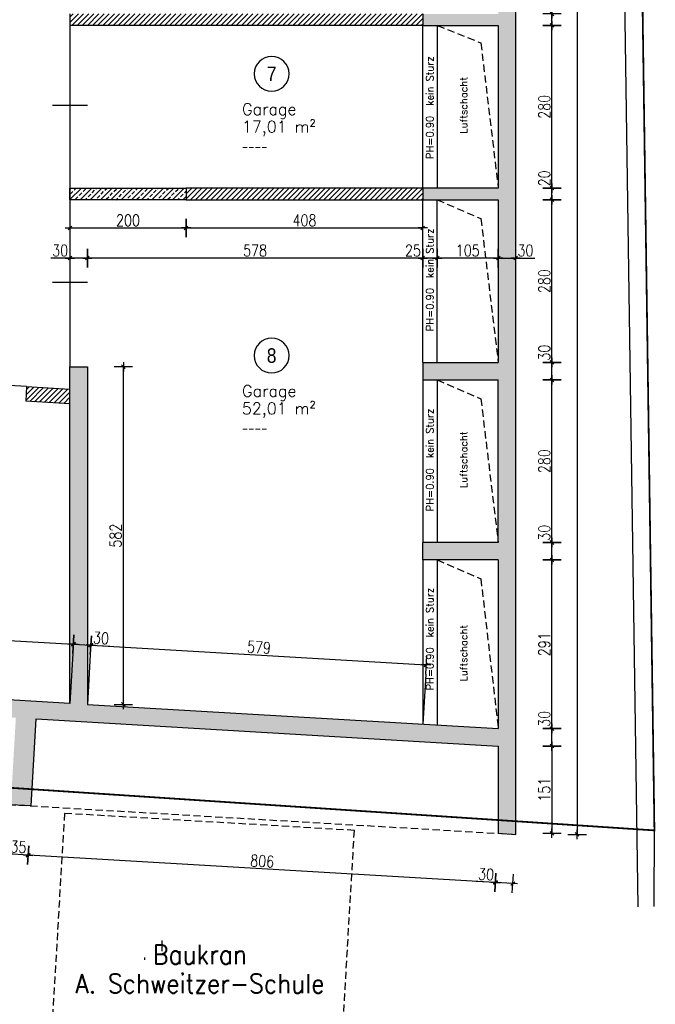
# Model space of a CAD drawing. Header units: centimetres. Extents: x -18458 to 60221, y -11985 to 33979.
# Tile 32 of 50: x 7773 to 8867, y -668 to 1027. Entities that reach past the tile are written whole.
import ezdxf
from ezdxf.enums import TextEntityAlignment as Align

# ---------------------------------------------------------------- set-up
doc = ezdxf.new("R2010")
doc.units = ezdxf.units.CM
doc.header["$LTSCALE"] = 50
doc.header["$MEASUREMENT"] = 0
doc.header["$PDMODE"] = 34
doc.linetypes.add('HIDDEN', pattern=[0.375, 0.25, -0.125])
doc.linetypes.add('STRICHPUNKT', pattern=[1, 0.5, -0.25, 0, -0.25])
for name, color, linetype in [('01_ansicht', 251, 'Continuous'), ('01_Bemassung', 150, 'Continuous'), ('01_Draufsicht', 251, 'Continuous'), ('01_Dünn', 4, 'Continuous'), ('01_Grundriss_verdeckt', 3, 'HIDDEN'), ('01_Mauern', 1, 'Continuous'), ('01_Mauern_Betonziegel', 147, 'Continuous'), ('01_Raumstempel', 2, 'Continuous'), ('01_Schlitze_Schächte', 52, 'Continuous'), ('01_Schraff_Beton', 5, 'Continuous'), ('01_Schraff_Betonziegel', 125, 'Continuous'), ('01_Text', 2, 'Continuous'), ('01_Tueren', 7, 'Continuous'), ('A-colgrid', 2, 'Continuous')]:
    doc.layers.add(name, color=color, linetype=linetype)
doc.layers.add('01_Grenzen', color=7, linetype='Continuous', true_color=0x3c64f6)
doc.styles.add('ReHe', font='AVGARDN.TTF')
doc.styles.add('Romans', font='Romans.shx')
doc.styles.add('SIPLEX1', font='romans.shx', dxfattribs={"width": 0.8})
doc.dimstyles.new('BEM-50_grundrisse', dxfattribs={"dimscale": 1.6, "dimtxt": 12.5, "dimasz": 0.4, "dimexe": 0.1, "dimexo": 0.5, "dimgap": 2, "dimtad": 1, "dimdec": 0, "dimrnd": 0.5, "dimzin": 12, "dimdsep": 46, "dimtxsty": 'SIPLEX1', "dimblk": 'bempkt', "dimcen": -0.2, "dimdle": 0.05, "dimse1": 1, "dimse2": 1, "dimclrd": 256, "dimclre": 256, "dimclrt": 256, "dimazin": 0, "dimtfac": 1, "dimtdec": 0, "dimtmove": 0, "dimatfit": 2, "dimldrblk": 'BEMPU', "dimfxl": 0, "dimtvp": 1, "dimtolj": 1, "dimtzin": 0, "dimarcsym": 0})
pattern_1 = [(45, (20000, -20000), (-4.4194174, 4.4194174), [])]

# ---------------------------------------------------------------- blocks, each defined once
blk = doc.blocks.new('rs_Garage')
at = {"layer": '01_Text', "color": 0}
blk.add_arc((0, 40), 30, 180.191, 179.809, dxfattribs=at)
at = {"layer": '01_Text', "color": 0, "style": 'ReHe', "width": 0.9}
blk.add_attdef('GAR_NR', text='', height=25, dxfattribs=at).set_placement((0, 40), align=Align.MIDDLE_CENTER)
at = {"layer": '01_Text', "color": 0, "style": 'Romans'}
for tag, p in [('R_Bez', (-50.8, -31)), ('GAR_FL', (-51.2, -61))]:
    blk.add_attdef(tag, p, '', height=20, dxfattribs=at)
at = {"layer": 'Defpoints', "color": 91, "style": 'Romans'}
blk.add_attdef('Br_fl', (-51.5, -91), '', height=10, dxfattribs=at)
blk = doc.blocks.new('bempkt')
at = {"layer": '01_Bemassung', "color": 0}
for p, q in [((12.5, 0), (-12.5, 0)), ((-4.95, -4.95), (4.95, 4.95)), ((0, -25), (0, 25))]:
    blk.add_line(p, q, dxfattribs=at)
blk = doc.blocks.new('*D122')
at = {"layer": '01_Bemassung', "lineweight": -2}
for p, q in [((8592, -457.9), (8559.1, -456)), ((8621.3, -459.6), (8592.6, -457.9))]:
    blk.add_line(p, q, dxfattribs=at)
at = {"layer": 'Defpoints', "color": 0}
for p in [(8596.9, -373.2), (8626.9, -375), (8592, -457.9)]:
    blk.add_point(p, dxfattribs=at)
at = {"layer": '01_Bemassung', "lineweight": -2, "xscale": 0.6400000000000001, "yscale": 0.6400000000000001, "zscale": 0.6400000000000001}
for p, rotation in [((8592, -457.9), 176.6421808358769), ((8622, -459.7), 356.6421808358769)]:
    blk.add_blockref('bempkt', p, dxfattribs=dict(at, rotation=rotation))
at = {"layer": '01_Bemassung', "insert": (8576, -443.7), "char_height": 20, "attachment_point": 5, "rotation": 356.6422, "style": 'SIPLEX1'}
blk.add_mtext('\\A1;30', dxfattribs=at)
blk = doc.blocks.new('BEMPU')
at = {"layer": '01_Bemassung', "color": 4}
for p, q in [((5, 0), (-5, 0)), ((0, -25), (0, 25))]:
    blk.add_line(p, q, dxfattribs=at)
blk.add_circle((0, 0), 2.5, dxfattribs=at)
blk = doc.blocks.new('*D123')
at = {"layer": '01_Bemassung', "lineweight": -2}
blk.add_line((8591.3, -457.9), (7788.1, -410.7), dxfattribs=at)
at = {"layer": 'Defpoints', "color": 0}
for p in [(7792.5, -326), (8596.9, -373.2), (7787.5, -410.7)]:
    blk.add_point(p, dxfattribs=at)
at = {"layer": '01_Bemassung', "lineweight": -2, "xscale": 0.6400000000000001, "yscale": 0.6400000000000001, "zscale": 0.6400000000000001}
for p, rotation in [((7787.5, -410.7), 176.6421808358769), ((8592, -457.9), 356.6421808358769)]:
    blk.add_blockref('bempkt', p, dxfattribs=dict(at, rotation=rotation))
at = {"layer": '01_Bemassung', "insert": (8190.5, -421.1), "char_height": 20, "attachment_point": 5, "rotation": 356.6422, "style": 'SIPLEX1'}
blk.add_mtext('\\A1;806', dxfattribs=at)
blk = doc.blocks.new('*D124')
at = {"layer": '01_Bemassung', "lineweight": -2}
blk.add_line((7786.8, -410.7), (7753.2, -408.7), dxfattribs=at)
at = {"layer": 'Defpoints', "color": 0}
for p in [(7757.5, -324), (7792.5, -326), (7752.5, -408.7)]:
    blk.add_point(p, dxfattribs=at)
at = {"layer": '01_Bemassung', "lineweight": -2, "xscale": 0.6400000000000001, "yscale": 0.6400000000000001, "zscale": 0.6400000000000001}
for p, rotation in [((7752.5, -408.7), 176.6421808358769), ((7787.5, -410.7), 356.6421808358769)]:
    blk.add_blockref('bempkt', p, dxfattribs=dict(at, rotation=rotation))
at = {"layer": '01_Bemassung', "insert": (7770.8, -396.5), "char_height": 20, "attachment_point": 5, "rotation": 356.6422, "style": 'SIPLEX1'}
blk.add_mtext('\\A1;35', dxfattribs=at)
blk = doc.blocks.new('*D138')
at = {"layer": '01_Bemassung', "lineweight": -2}
blk.add_line((8689.4, -192.3), (8689.4, 96.7), dxfattribs=at)
at = {"layer": 'Defpoints', "color": 0}
for p in [(8596.9, 97.4), (8689.4, 97.4), (8597, -192.9)]:
    blk.add_point(p, dxfattribs=at)
at = {"layer": '01_Bemassung', "lineweight": -2, "xscale": 0.6400000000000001, "yscale": 0.6400000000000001, "zscale": 0.6400000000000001}
for p, rotation in [((8689.4, 97.4), 90), ((8689.4, -192.9), 270)]:
    blk.add_blockref('bempkt', p, dxfattribs=dict(at, rotation=rotation))
at = {"layer": '01_Bemassung', "insert": (8676.2, -47.8), "char_height": 20, "attachment_point": 5, "rotation": 90, "style": 'SIPLEX1'}
blk.add_mtext('\\A1;291', dxfattribs=at)
blk = doc.blocks.new('*D139')
at = {"layer": '01_Bemassung', "lineweight": -2}
for p, q in [((8689.4, 127.4), (8689.4, 160.3)), ((8689.4, 98), (8689.4, 126.7))]:
    blk.add_line(p, q, dxfattribs=at)
at = {"layer": 'Defpoints', "color": 0}
for p in [(8596.9, 127.4), (8689.4, 127.4), (8596.9, 97.4)]:
    blk.add_point(p, dxfattribs=at)
at = {"layer": '01_Bemassung', "lineweight": -2, "xscale": 0.6400000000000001, "yscale": 0.6400000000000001, "zscale": 0.6400000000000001}
for p, rotation in [((8689.4, 127.4), 90), ((8689.4, 97.4), 270)]:
    blk.add_blockref('bempkt', p, dxfattribs=dict(at, rotation=rotation))
at = {"layer": '01_Bemassung', "insert": (8676.2, 144.2), "char_height": 20, "attachment_point": 5, "rotation": 90, "style": 'SIPLEX1'}
blk.add_mtext('\\A1;30', dxfattribs=at)
blk = doc.blocks.new('*D140')
at = {"layer": '01_Bemassung', "lineweight": -2}
blk.add_line((8689.4, 128), (8689.4, 406.7), dxfattribs=at)
at = {"layer": 'Defpoints', "color": 0}
for p in [(8596.9, 407.4), (8689.4, 407.4), (8596.9, 127.4)]:
    blk.add_point(p, dxfattribs=at)
at = {"layer": '01_Bemassung', "lineweight": -2, "xscale": 0.6400000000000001, "yscale": 0.6400000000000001, "zscale": 0.6400000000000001}
for p, rotation in [((8689.4, 407.4), 90), ((8689.4, 127.4), 270)]:
    blk.add_blockref('bempkt', p, dxfattribs=dict(at, rotation=rotation))
at = {"layer": '01_Bemassung', "insert": (8676.2, 267.4), "char_height": 20, "attachment_point": 5, "rotation": 90, "style": 'SIPLEX1'}
blk.add_mtext('\\A1;280', dxfattribs=at)
blk = doc.blocks.new('*D141')
at = {"layer": '01_Bemassung', "lineweight": -2}
for p, q in [((8689.4, 437.4), (8689.4, 470.3)), ((8689.4, 408), (8689.4, 436.7))]:
    blk.add_line(p, q, dxfattribs=at)
at = {"layer": 'Defpoints', "color": 0}
for p in [(8596.9, 437.4), (8689.4, 437.4), (8596.9, 407.4)]:
    blk.add_point(p, dxfattribs=at)
at = {"layer": '01_Bemassung', "lineweight": -2, "xscale": 0.6400000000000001, "yscale": 0.6400000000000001, "zscale": 0.6400000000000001}
for p, rotation in [((8689.4, 437.4), 90), ((8689.4, 407.4), 270)]:
    blk.add_blockref('bempkt', p, dxfattribs=dict(at, rotation=rotation))
at = {"layer": '01_Bemassung', "insert": (8676.2, 454.2), "char_height": 20, "attachment_point": 5, "rotation": 90, "style": 'SIPLEX1'}
blk.add_mtext('\\A1;30', dxfattribs=at)
blk = doc.blocks.new('*D142')
at = {"layer": '01_Bemassung', "lineweight": -2}
blk.add_line((8689.4, 438), (8689.4, 716.7), dxfattribs=at)
at = {"layer": 'Defpoints', "color": 0}
for p in [(8596.9, 717.4), (8689.4, 717.4), (8596.9, 437.4)]:
    blk.add_point(p, dxfattribs=at)
at = {"layer": '01_Bemassung', "lineweight": -2, "xscale": 0.6400000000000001, "yscale": 0.6400000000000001, "zscale": 0.6400000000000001}
for p, rotation in [((8689.4, 717.4), 90), ((8689.4, 437.4), 270)]:
    blk.add_blockref('bempkt', p, dxfattribs=dict(at, rotation=rotation))
at = {"layer": '01_Bemassung', "insert": (8676.2, 577.4), "char_height": 20, "attachment_point": 5, "rotation": 90, "style": 'SIPLEX1'}
blk.add_mtext('\\A1;280', dxfattribs=at)
blk = doc.blocks.new('*D143')
at = {"layer": '01_Bemassung', "lineweight": -2}
for p, q in [((8689.4, 737.4), (8689.4, 770.3)), ((8689.4, 718), (8689.4, 736.7))]:
    blk.add_line(p, q, dxfattribs=at)
at = {"layer": 'Defpoints', "color": 0}
for p in [(8596.9, 737.4), (8689.4, 737.4), (8596.9, 717.4)]:
    blk.add_point(p, dxfattribs=at)
at = {"layer": '01_Bemassung', "lineweight": -2, "xscale": 0.6400000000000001, "yscale": 0.6400000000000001, "zscale": 0.6400000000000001}
for p, rotation in [((8689.4, 737.4), 90), ((8689.4, 717.4), 270)]:
    blk.add_blockref('bempkt', p, dxfattribs=dict(at, rotation=rotation))
at = {"layer": '01_Bemassung', "insert": (8676.2, 754.2), "char_height": 20, "attachment_point": 5, "rotation": 90, "style": 'SIPLEX1'}
blk.add_mtext('\\A1;20', dxfattribs=at)
blk = doc.blocks.new('*D144')
at = {"layer": '01_Bemassung', "lineweight": -2}
blk.add_line((8689.4, 738), (8689.4, 1016.7), dxfattribs=at)
at = {"layer": 'Defpoints', "color": 0}
for p in [(8596.9, 1017.4), (8689.4, 1017.4), (8596.9, 737.4)]:
    blk.add_point(p, dxfattribs=at)
at = {"layer": '01_Bemassung', "lineweight": -2, "xscale": 0.6400000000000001, "yscale": 0.6400000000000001, "zscale": 0.6400000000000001}
for p, rotation in [((8689.4, 1017.4), 90), ((8689.4, 737.4), 270)]:
    blk.add_blockref('bempkt', p, dxfattribs=dict(at, rotation=rotation))
at = {"layer": '01_Bemassung', "insert": (8676.2, 877.4), "char_height": 20, "attachment_point": 5, "rotation": 90, "style": 'SIPLEX1'}
blk.add_mtext('\\A1;280', dxfattribs=at)
blk = doc.blocks.new('*D145')
at = {"layer": '01_Bemassung', "lineweight": -2}
for p, q in [((8689.4, 1037.4), (8689.4, 1070.3)), ((8689.4, 1018), (8689.4, 1036.7))]:
    blk.add_line(p, q, dxfattribs=at)
at = {"layer": 'Defpoints', "color": 0}
for p in [(8596.9, 1037.4), (8689.4, 1037.4), (8596.9, 1017.4)]:
    blk.add_point(p, dxfattribs=at)
at = {"layer": '01_Bemassung', "lineweight": -2, "xscale": 0.6400000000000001, "yscale": 0.6400000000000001, "zscale": 0.6400000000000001}
for p, rotation in [((8689.4, 1037.4), 90), ((8689.4, 1017.4), 270)]:
    blk.add_blockref('bempkt', p, dxfattribs=dict(at, rotation=rotation))
at = {"layer": '01_Bemassung', "insert": (8676.2, 1054.2), "char_height": 20, "attachment_point": 5, "rotation": 90, "style": 'SIPLEX1'}
blk.add_mtext('\\A1;20', dxfattribs=at)
blk = doc.blocks.new('*D146')
at = {"layer": '01_Bemassung', "lineweight": -2}
blk.add_line((8689.4, -223.6), (8689.4, -372.6), dxfattribs=at)
at = {"layer": 'Defpoints', "color": 0}
for p in [(8596.9, -223), (8596.9, -373.2), (8689.4, -373.2)]:
    blk.add_point(p, dxfattribs=at)
at = {"layer": '01_Bemassung', "lineweight": -2, "xscale": 0.6400000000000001, "yscale": 0.6400000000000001, "zscale": 0.6400000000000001}
for p, rotation in [((8689.4, -223), 90), ((8689.4, -373.2), 270)]:
    blk.add_blockref('bempkt', p, dxfattribs=dict(at, rotation=rotation))
at = {"layer": '01_Bemassung', "insert": (8676.2, -298.1), "char_height": 20, "attachment_point": 5, "rotation": 90, "style": 'SIPLEX1'}
blk.add_mtext('\\A1;151', dxfattribs=at)
blk = doc.blocks.new('*D147')
at = {"layer": '01_Bemassung', "lineweight": -2}
blk.add_line((7951.4, -150.8), (7951.4, 429.2), dxfattribs=at)
at = {"layer": 'Defpoints', "color": 0}
for p in [(7889.4, 429.9), (7951.4, 429.9), (7889.4, -151.4)]:
    blk.add_point(p, dxfattribs=at)
at = {"layer": '01_Bemassung', "lineweight": -2, "xscale": 0.6400000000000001, "yscale": 0.6400000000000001, "zscale": 0.6400000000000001}
for p, rotation in [((7951.4, 429.9), 90), ((7951.4, -151.4), 270)]:
    blk.add_blockref('bempkt', p, dxfattribs=dict(at, rotation=rotation))
at = {"layer": '01_Bemassung', "insert": (7938.2, 139.2), "char_height": 20, "attachment_point": 5, "rotation": 90, "style": 'SIPLEX1'}
blk.add_mtext('\\A1;582', dxfattribs=at)
blk = doc.blocks.new('*D153')
at = {"layer": '01_Bemassung', "lineweight": -2}
blk.add_line((7460.2, -23.8), (7864.8, -47.5), dxfattribs=at)
at = {"layer": 'Defpoints', "color": 0}
for p in [(7865.4, -47.6), (7457.5, -60.1), (7863.3, -84)]:
    blk.add_point(p, dxfattribs=at)
at = {"layer": '01_Bemassung', "lineweight": -2, "xscale": 0.6400000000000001, "yscale": 0.6400000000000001, "zscale": 0.6400000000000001}
for p, rotation in [((7459.6, -23.8), 176.6421808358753), ((7865.4, -47.6), 356.6421808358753)]:
    blk.add_blockref('bempkt', p, dxfattribs=dict(at, rotation=rotation))
at = {"layer": '01_Bemassung', "insert": (7663.3, -22.5), "char_height": 20, "attachment_point": 5, "rotation": 356.6422, "style": 'SIPLEX1'}
blk.add_mtext('\\A1;407', dxfattribs=at)
blk = doc.blocks.new('*D154')
at = {"layer": '01_Bemassung', "lineweight": -2}
for p, q in [((7866, -47.6), (7894.8, -49.3)), ((7895.4, -49.3), (7928.3, -51.3))]:
    blk.add_line(p, q, dxfattribs=at)
at = {"layer": 'Defpoints', "color": 0}
for p in [(7895.4, -49.3), (7863.3, -84), (7893.3, -85.7)]:
    blk.add_point(p, dxfattribs=at)
at = {"layer": '01_Bemassung', "lineweight": -2, "xscale": 0.6400000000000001, "yscale": 0.6400000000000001, "zscale": 0.6400000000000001}
for p, rotation in [((7865.4, -47.6), 176.6421808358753), ((7895.4, -49.3), 356.6421808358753)]:
    blk.add_blockref('bempkt', p, dxfattribs=dict(at, rotation=rotation))
at = {"layer": '01_Bemassung', "insert": (7912.9, -37.2), "char_height": 20, "attachment_point": 5, "rotation": 356.6422, "style": 'SIPLEX1'}
blk.add_mtext('\\A1;30', dxfattribs=at)
blk = doc.blocks.new('*D155')
at = {"layer": '01_Bemassung', "lineweight": -2}
blk.add_line((7896, -49.4), (8472.3, -83.2), dxfattribs=at)
at = {"layer": 'Defpoints', "color": 0}
for p in [(8472.9, -83.2), (7893.3, -85.7), (8470.8, -119.6)]:
    blk.add_point(p, dxfattribs=at)
at = {"layer": '01_Bemassung', "lineweight": -2, "xscale": 0.6400000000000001, "yscale": 0.6400000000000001, "zscale": 0.6400000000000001}
for p, rotation in [((7895.4, -49.3), 176.6421808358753), ((8472.9, -83.2), 356.6421808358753)]:
    blk.add_blockref('bempkt', p, dxfattribs=dict(at, rotation=rotation))
at = {"layer": '01_Bemassung', "insert": (8184.9, -53.1), "char_height": 20, "attachment_point": 5, "rotation": 356.6422, "style": 'SIPLEX1'}
blk.add_mtext('\\A1;579', dxfattribs=at)
blk = doc.blocks.new('*D221')
at = {"layer": '01_Bemassung', "lineweight": -2}
for p, q in [((8689.4, -192.9), (8689.4, -160)), ((8689.4, -222.3), (8689.4, -193.6))]:
    blk.add_line(p, q, dxfattribs=at)
at = {"layer": 'Defpoints', "color": 0}
for p in [(8597, -192.9), (8689.4, -192.9), (8596.9, -223)]:
    blk.add_point(p, dxfattribs=at)
at = {"layer": '01_Bemassung', "lineweight": -2, "xscale": 0.6400000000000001, "yscale": 0.6400000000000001, "zscale": 0.6400000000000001}
for p, rotation in [((8689.4, -192.9), 90), ((8689.4, -223), 270)]:
    blk.add_blockref('bempkt', p, dxfattribs=dict(at, rotation=rotation))
at = {"layer": '01_Bemassung', "insert": (8676.2, -176.1), "char_height": 20, "attachment_point": 5, "rotation": 90, "style": 'SIPLEX1'}
blk.add_mtext('\\A1;30', dxfattribs=at)
blk = doc.blocks.new('*D234')
at = {"layer": '01_Bemassung', "lineweight": -2}
blk.add_line((8732.6, 2999.2), (8732.6, -374.3), dxfattribs=at)
at = {"layer": 'Defpoints', "color": 0}
for p in [(7889.4, 2999.9), (8626.9, -375), (8732.6, -375)]:
    blk.add_point(p, dxfattribs=at)
at = {"layer": '01_Bemassung', "lineweight": -2, "xscale": 0.6400000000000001, "yscale": 0.6400000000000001, "zscale": 0.6400000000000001}
for p, rotation in [((8732.6, 2999.9), 90), ((8732.6, -375), 270)]:
    blk.add_blockref('bempkt', p, dxfattribs=dict(at, rotation=rotation))
at = {"layer": '01_Bemassung', "insert": (8719.4, 1312.4), "char_height": 20, "attachment_point": 5, "rotation": 90, "style": 'SIPLEX1'}
blk.add_mtext('\\A1;3375', dxfattribs=at)
blk = doc.blocks.new('*D323')
at = {"layer": '01_Bemassung', "lineweight": -2}
blk.add_line((8596.3, 616.9), (8492.6, 616.9), dxfattribs=at)
at = {"layer": 'Defpoints', "color": 0}
for p in [(8491.9, 616.9), (8491.9, 544.7), (8596.9, 544.7)]:
    blk.add_point(p, dxfattribs=at)
at = {"layer": '01_Bemassung', "lineweight": -2, "xscale": 0.6400000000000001, "yscale": 0.6400000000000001, "zscale": 0.6400000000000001, "rotation": 180}
blk.add_blockref('bempkt', (8491.9, 616.9), dxfattribs=at)
at = {"layer": '01_Bemassung', "lineweight": -2, "xscale": 0.6400000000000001, "yscale": 0.6400000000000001, "zscale": 0.6400000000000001}
blk.add_blockref('bempkt', (8596.9, 616.9), dxfattribs=at)
at = {"layer": '01_Bemassung', "insert": (8544.4, 630.1), "char_height": 20, "attachment_point": 5, "style": 'SIPLEX1'}
blk.add_mtext('\\A1;105', dxfattribs=at)
blk = doc.blocks.new('*D324')
at = {"layer": '01_Bemassung', "lineweight": -2}
for p, q in [((8466.9, 616.9), (8434, 616.9)), ((8491.3, 616.9), (8467.6, 616.9))]:
    blk.add_line(p, q, dxfattribs=at)
at = {"layer": 'Defpoints', "color": 0}
for p in [(8466.9, 616.9), (8466.9, 544.7), (8491.9, 544.7)]:
    blk.add_point(p, dxfattribs=at)
at = {"layer": '01_Bemassung', "lineweight": -2, "xscale": 0.6400000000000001, "yscale": 0.6400000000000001, "zscale": 0.6400000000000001, "rotation": 180}
blk.add_blockref('bempkt', (8466.9, 616.9), dxfattribs=at)
at = {"layer": '01_Bemassung', "lineweight": -2, "xscale": 0.6400000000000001, "yscale": 0.6400000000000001, "zscale": 0.6400000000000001}
blk.add_blockref('bempkt', (8491.9, 616.9), dxfattribs=at)
at = {"layer": '01_Bemassung', "insert": (8450.1, 630.1), "char_height": 20, "attachment_point": 5, "style": 'SIPLEX1'}
blk.add_mtext('\\A1;25', dxfattribs=at)
blk = doc.blocks.new('*D325')
at = {"layer": '01_Bemassung', "lineweight": -2}
blk.add_line((8466.3, 616.9), (7890.1, 616.9), dxfattribs=at)
at = {"layer": 'Defpoints', "color": 0}
for p in [(7889.4, 616.9), (8466.9, 544.7), (7889.4, 537.2)]:
    blk.add_point(p, dxfattribs=at)
at = {"layer": '01_Bemassung', "lineweight": -2, "xscale": 0.6400000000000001, "yscale": 0.6400000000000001, "zscale": 0.6400000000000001, "rotation": 180}
blk.add_blockref('bempkt', (7889.4, 616.9), dxfattribs=at)
at = {"layer": '01_Bemassung', "lineweight": -2, "xscale": 0.6400000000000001, "yscale": 0.6400000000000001, "zscale": 0.6400000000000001}
blk.add_blockref('bempkt', (8466.9, 616.9), dxfattribs=at)
at = {"layer": '01_Bemassung', "insert": (8178.2, 630.1), "char_height": 20, "attachment_point": 5, "style": 'SIPLEX1'}
blk.add_mtext('\\A1;578', dxfattribs=at)
blk = doc.blocks.new('*D326')
at = {"layer": '01_Bemassung', "lineweight": -2}
for p, q in [((7859.4, 616.9), (7826.5, 616.9)), ((7888.8, 616.9), (7860.1, 616.9))]:
    blk.add_line(p, q, dxfattribs=at)
at = {"layer": 'Defpoints', "color": 0}
for p in [(7859.4, 616.9), (7859.4, 537.2), (7889.4, 537.2)]:
    blk.add_point(p, dxfattribs=at)
at = {"layer": '01_Bemassung', "lineweight": -2, "xscale": 0.6400000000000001, "yscale": 0.6400000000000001, "zscale": 0.6400000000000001, "rotation": 180}
blk.add_blockref('bempkt', (7859.4, 616.9), dxfattribs=at)
at = {"layer": '01_Bemassung', "lineweight": -2, "xscale": 0.6400000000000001, "yscale": 0.6400000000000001, "zscale": 0.6400000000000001}
blk.add_blockref('bempkt', (7889.4, 616.9), dxfattribs=at)
at = {"layer": '01_Bemassung', "insert": (7842.6, 630.1), "char_height": 20, "attachment_point": 5, "style": 'SIPLEX1'}
blk.add_mtext('\\A1;30', dxfattribs=at)
blk = doc.blocks.new('*D327')
at = {"layer": '01_Bemassung', "lineweight": -2}
for p, q in [((8597.6, 616.9), (8626.3, 616.9)), ((8626.9, 616.9), (8659.9, 616.9))]:
    blk.add_line(p, q, dxfattribs=at)
at = {"layer": 'Defpoints', "color": 0}
for p in [(8626.9, 616.9), (8596.9, 544.7), (8626.9, -267.7)]:
    blk.add_point(p, dxfattribs=at)
at = {"layer": '01_Bemassung', "lineweight": -2, "xscale": 0.6400000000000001, "yscale": 0.6400000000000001, "zscale": 0.6400000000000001, "rotation": 180}
blk.add_blockref('bempkt', (8596.9, 616.9), dxfattribs=at)
at = {"layer": '01_Bemassung', "lineweight": -2, "xscale": 0.6400000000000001, "yscale": 0.6400000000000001, "zscale": 0.6400000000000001}
blk.add_blockref('bempkt', (8626.9, 616.9), dxfattribs=at)
at = {"layer": '01_Bemassung', "insert": (8643.7, 630.1), "char_height": 20, "attachment_point": 5, "style": 'SIPLEX1'}
blk.add_mtext('\\A1;30', dxfattribs=at)
blk = doc.blocks.new('*D328')
at = {"layer": '01_Bemassung', "lineweight": -2}
blk.add_line((7860.1, 668.8), (8058.8, 668.8), dxfattribs=at)
at = {"layer": 'Defpoints', "color": 0}
for p in [(7859.4, 824.7), (8059.4, 824.7), (8059.4, 668.8)]:
    blk.add_point(p, dxfattribs=at)
at = {"layer": '01_Bemassung', "lineweight": -2, "xscale": 0.6400000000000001, "yscale": 0.6400000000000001, "zscale": 0.6400000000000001, "rotation": 180}
blk.add_blockref('bempkt', (7859.4, 668.8), dxfattribs=at)
at = {"layer": '01_Bemassung', "lineweight": -2, "xscale": 0.6400000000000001, "yscale": 0.6400000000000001, "zscale": 0.6400000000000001}
blk.add_blockref('bempkt', (8059.4, 668.8), dxfattribs=at)
at = {"layer": '01_Bemassung', "insert": (7959.4, 682), "char_height": 20, "attachment_point": 5, "style": 'SIPLEX1'}
blk.add_mtext('\\A1;200', dxfattribs=at)
blk = doc.blocks.new('*D329')
at = {"layer": '01_Bemassung', "lineweight": -2}
blk.add_line((8060.1, 668.8), (8466.3, 668.8), dxfattribs=at)
at = {"layer": 'Defpoints', "color": 0}
for p in [(8059.4, 824.7), (8466.9, 824.7), (8466.9, 668.8)]:
    blk.add_point(p, dxfattribs=at)
at = {"layer": '01_Bemassung', "lineweight": -2, "xscale": 0.6400000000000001, "yscale": 0.6400000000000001, "zscale": 0.6400000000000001, "rotation": 180}
blk.add_blockref('bempkt', (8059.4, 668.8), dxfattribs=at)
at = {"layer": '01_Bemassung', "lineweight": -2, "xscale": 0.6400000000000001, "yscale": 0.6400000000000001, "zscale": 0.6400000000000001}
blk.add_blockref('bempkt', (8466.9, 668.8), dxfattribs=at)
at = {"layer": '01_Bemassung', "insert": (8263.2, 682), "char_height": 20, "attachment_point": 5, "style": 'SIPLEX1'}
blk.add_mtext('\\A1;408', dxfattribs=at)

msp = doc.modelspace()

# ---------------------------------------------------------------- hatches: boundary and pattern name
at = {"layer": '01_Schraff_Beton'}
h = msp.add_hatch(dxfattribs=at)
h.set_pattern_fill('ANSI33', color=256, scale=50, style=0)
h.paths.add_polyline_path([(8626.9, 2999.9), (7889.4, 2999.9), (7889.4, 3659.9), (5867.6, 3659.9), (5867.6, 3629.9), (7859.4, 3629.9), (7859.4, 2969.9), (8596.9, 2969.9), (8596.9, 2674.9), (8466.9, 2674.9), (8466.9, 2654.9), (8596.9, 2654.9), (8596.9, 2369.9), (7859.4, 2369.9), (7859.4, 2329.9), (8466.9, 2329.9), (8466.9, 2004.9), (7859.4, 2004.9), (7859.4, 1979.9), (8596.9, 1979.9), (8596.9, 1679.9), (7859.4, 1679.9), (7859.4, 1654.9), (8596.9, 1654.9), (8596.9, 1354.9), (8466.9, 1354.9), (8466.9, 1334.9), (8596.9, 1334.9), (8596.9, 1037.4), (8466.9, 1037.4), (8466.9, 1017.4), (8596.9, 1017.4), (8596.9, 737.4), (8466.9, 737.4), (8466.9, 717.4), (8596.9, 717.4), (8596.9, 437.4), (8466.9, 437.4), (8466.9, 407.4), (8596.9, 407.4), (8596.9, 127.4), (8466.9, 127.4), (8466.9, 97.4), (8596.9, 97.4), (8597, -192.9), (7889.4, -151.4), (7889.4, 429.9), (7859.4, 429.9), (7859.4, -149.6), (7453.6, -125.8), (7444.8, -275.6), (7155.3, -258.6), (7163.8, -113.8), (7133.9, -112.1), (7125.4, -256.8), (6840.8, -240.1), (6849.3, -95.4), (6819.4, -93.6), (6810.9, -238.4), (6526.4, -221.7), (6534.9, -76.9), (6504.9, -75.2), (6496.4, -219.9), (6211.9, -203.2), (6220.4, -58.5), (6190.5, -56.7), (6182, -201.5), (5961.7, -188.6), (5978.5, -219.6), (7473, -307.3), (7481.8, -157.5), (7766.3, -174.2), (7757.5, -324), (7792.5, -326), (7801.2, -176.3), (8596.9, -223), (8596.9, -373.2), (8626.9, -375)])
h.paths.add_polyline_path([(8596.9, 2004.9), (8491.9, 2004.9), (8491.9, 2329.9), (8596.9, 2329.9)], flags=16)
h = msp.add_hatch(dxfattribs=at)
h.set_pattern_fill('ANSI33', color=256, scale=50, style=0)
h.paths.add_polyline_path([(8059.4, 737.4), (7859.4, 737.4), (7859.4, 717.4), (8059.4, 717.4)])
at = {"layer": '01_Schraff_Betonziegel'}
h = msp.add_hatch(dxfattribs=at)
h.set_pattern_fill('ANSI31', color=256, scale=50, style=0)
h.set_pattern_definition(pattern_1)
h.paths.add_polyline_path([(8466.9, 1037.4), (7859.4, 1037.4), (7859.4, 1017.4), (8466.9, 1017.4)])
h = msp.add_hatch(dxfattribs=at)
h.set_pattern_fill('ANSI31', color=256, scale=50, style=0)
h.set_pattern_definition(pattern_1)
h.paths.add_polyline_path([(8059.4, 737.4), (8059.4, 717.4), (8466.9, 717.4), (8466.9, 737.4)])
h = msp.add_hatch(dxfattribs=at)
h.set_pattern_fill('ANSI31', color=256, scale=50, style=0)
h.set_pattern_definition(pattern_1)
h.paths.add_polyline_path([(7859.4, 389.1, -0.035269), (7857.7, 391.4), (7784.7, 395.7), (7783.2, 370.7), (7859.4, 366.2), (7859.4, 379.9)])

# ---------------------------------------------------------------- linework, layer by layer
at = {"layer": '01_ansicht'}
for p, q in [((8018.4, -576.3, 10), (8018.4, -557.8, 10)), ((7988.4, -590.9, 10), (7988.4, -587.1, 10))]:
    msp.add_line(p, q, dxfattribs=at)
at = {"layer": '01_Bemassung'}
for p, q in [((7864.5, -63.6), (7859.4, -149.6)), ((7894.5, -65.3), (7889.4, -151.4)), ((8472, -99.2), (8466.9, -185.3))]:
    msp.add_line(p, q, dxfattribs=at)
at = {"layer": '01_Draufsicht'}
for p, q in [((8466.9, 737.4), (8466.9, 1017.4)), ((8491.9, 1017.4), (8491.9, 737.4)), ((8466.9, 437.4), (8466.9, 717.4)), ((8491.9, 437.4), (8491.9, 717.4)), ((8466.9, 407.4), (8466.9, 127.4)), ((8491.9, 407.4), (8491.9, 127.4)), ((8466.9, 97.4), (8466.9, -185.3)), ((8491.9, 97.4), (8491.9, -186.8))]:
    msp.add_line(p, q, dxfattribs=at)
at = {"layer": '01_Dünn'}
for p, q in [((8837.6, -499.6), (8811.7, 1300)), ((8865.7, -363.4), (8841.7, 1300.4)), ((8865.2, -499.2), (8865.7, -363.4))]:
    msp.add_line(p, q, dxfattribs=at)
at = {"layer": '01_Dünn', "linetype": 'HIDDEN'}
msp.add_lwpolyline([(8349.2, -368.2), (7850, -338.9), (7820.7, -838), (8319.9, -867.3)], close=True, dxfattribs=at)
at = {"layer": '01_Grenzen', "linetype": 'STRICHPUNKT', "const_width": 3}
msp.add_lwpolyline([(8825.3, 4800.9), (8046.5, 4626.1), (7291.1, 4447.8), (6752.6, 4129.5), (6497.6, 4065.4), (5921.8, 3980.5), (5927.6, 3659.9), (830.7, 3659.9), (796.4, 3597.7), (721.1, 3457), (413.7, 2891.3), (-656, 944.6), (-1092.3, 177), (509.1, 107.3), (3605.6, -49.4), (6371.7, -219.6), (7220.6, -259.4), (8865.8, -368.2), (8841.7, 1305.7), (8834.5, 3007.4), (8830.4, 3481.3), (8821.5, 4491.8), (8825.3, 4800.9)], dxfattribs=at)
at = {"layer": '01_Grundriss_verdeckt'}
msp.add_line((7473, -307.3), (8626.9, -375), dxfattribs=at)
at = {"layer": '01_Mauern'}
for p, q in [((8626.9, -375), (8626.9, 2999.9)), ((8466.9, 1037.4), (8466.9, 1017.4)), ((8466.9, 1017.4), (8596.9, 1017.4)), ((8596.9, 1017.4), (8596.9, 737.4)), ((8596.9, 737.4), (8466.9, 737.4)), ((8466.9, 737.4), (8466.9, 717.4)), ((8466.9, 717.4), (8596.9, 717.4)), ((8596.9, 717.4), (8596.9, 437.4)), ((7859.4, 429.9), (7889.4, 429.9)), ((7859.4, -149.6), (7859.4, 429.9)), ((7889.4, 429.9), (7889.4, -151.4)), ((8466.9, 437.4), (8596.9, 437.4)), ((8466.9, 437.4), (8466.9, 407.4)), ((8466.9, 407.4), (8596.9, 407.4)), ((8596.9, 127.4), (8596.9, 407.4)), ((8596.9, 127.4), (8466.9, 127.4)), ((8466.9, 97.4), (8466.9, 127.4)), ((8596.9, 97.4), (8466.9, 97.4)), ((8596.9, 97.4), (8597, -192.9)), ((7859.4, -149.6), (7453.6, -125.8)), ((7889.4, -151.4), (8597, -192.9)), ((7792.5, -326), (7801.2, -176.3)), ((7801.2, -176.3), (8596.9, -223)), ((8596.9, -223), (8596.9, -373.2)), ((7792.5, -326), (7757.5, -324)), ((8596.9, -373.2), (8626.9, -375))]:
    msp.add_line(p, q, dxfattribs=at)
msp.add_lwpolyline([(7859.4, 737.4), (8059.4, 737.4), (8059.4, 717.4), (7859.4, 717.4)], close=True, dxfattribs=at)
at = {"layer": '01_Mauern_Betonziegel'}
for p, q in [((7859.4, 1037.4), (7859.4, 1017.4)), ((8466.9, 1017.4), (7859.4, 1017.4)), ((7859.4, 737.4), (7859.4, 717.4)), ((8466.9, 737.4), (8059.4, 737.4)), ((8059.4, 717.4), (8466.9, 717.4)), ((7784.7, 395.7), (7783.2, 370.7)), ((7784.7, 395.7), (7859.4, 391.3)), ((7859.4, 366.2), (7783.2, 370.7))]:
    msp.add_line(p, q, dxfattribs=at)
at = {"layer": '01_Schlitze_Schächte', "linetype": 'HIDDEN'}
for p, q in [((8491.9, 1017.4), (8566.9, 987.4)), ((8566.9, 987.4), (8596.9, 737.4)), ((8491.9, 717.4), (8566.9, 684.9)), ((8566.9, 684.9), (8596.9, 437.4)), ((8491.9, 407.4), (8566.9, 374.9)), ((8566.9, 374.9), (8596.9, 127.4)), ((8491.9, 97.4), (8566.9, 64.9)), ((8566.9, 64.9), (8597, -192.9))]:
    msp.add_line(p, q, dxfattribs=at)
at = {"layer": '01_Tueren'}
for p, q in [((7859.4, 1017.4), (7859.4, 737.4)), ((7889.4, 879.9), (7829.4, 879.9)), ((7859.4, 717.4), (7859.4, 429.9)), ((7889.4, 574.9), (7829.4, 574.9)), ((7784.7, 395.7), (7505.2, 412.1))]:
    msp.add_line(p, q, dxfattribs=at)

# ---------------------------------------------------------------- block references
at = {"layer": 'A-colgrid'}
for p, values in [((8206.7, 894.2), {'GAR_NR': '7', 'R_Bez': 'Garage', 'GAR_FL': '17,01 m²', 'Br_fl': '----'}), ((8206.7, 409.2), {'GAR_NR': '8', 'R_Bez': 'Garage', 'GAR_FL': '52,01 m²', 'Br_fl': '----'})]:
    msp.add_blockref('rs_Garage', p, dxfattribs=at).add_auto_attribs(values)

# ---------------------------------------------------------------- texts
at = {"layer": '01_Dünn', "style": 'Romans', "width": 0.9}
for s, p in [('Baukran', (8083.2, -581.8)), ('A. Schweitzer-Schule', (8083.2, -631.9))]:
    msp.add_text(s, height=33, dxfattribs=at).set_placement(p, align=Align.MIDDLE_CENTER)
at = {"layer": '01_Raumstempel', "style": 'Romans'}
for s, p in [('PH=0.90  kein Sturz', (8485.4, 875.9)), ('Luftschacht', (8543.6, 879.9)), ('PH=0.90  kein Sturz', (8485.4, 579.4)), ('PH=0.90  kein Sturz', (8485.4, 269.4)), ('Luftschacht', (8543.6, 269.9)), ('PH=0.90  kein Sturz', (8485.4, -39)), ('Luftschacht', (8543.6, -63.1))]:
    msp.add_text(s, height=12.5, rotation=90, dxfattribs=at).set_placement(p, align=Align.CENTER)

# ---------------------------------------------------------------- dimensions: what is measured, and where the dimension line sits
at = {"layer": '01_Bemassung'}
for base, p1, p2, angle, picture, middle in [((8732.6, -375), (7889.4, 2999.9), (8626.9, -375), 90, '*D234', (8719.4, 1312.4)), ((8689.4, 1037.4), (8596.9, 1017.4), (8596.9, 1037.4), 90, '*D145', (8676.2, 1054.2)), ((8689.4, 1017.4), (8596.9, 737.4), (8596.9, 1017.4), 90, '*D144', (8676.2, 877.4)), ((8689.4, 737.4), (8596.9, 717.4), (8596.9, 737.4), 90, '*D143', (8676.2, 754.2)), ((8689.4, 717.4), (8596.9, 437.4), (8596.9, 717.4), 90, '*D142', (8676.2, 577.4)), ((8689.4, 437.4), (8596.9, 407.4), (8596.9, 437.4), 90, '*D141', (8676.2, 454.2)), ((7951.4, 429.9), (7889.4, -151.4), (7889.4, 429.9), 90, '*D147', (7938.2, 139.2)), ((8689.4, 407.4), (8596.9, 127.4), (8596.9, 407.4), 90, '*D140', (8676.2, 267.4)), ((8689.4, 127.4), (8596.9, 97.4), (8596.9, 127.4), 90, '*D139', (8676.2, 144.2)), ((8689.4, 97.4), (8597, -192.9), (8596.9, 97.4), 90, '*D138', (8676.2, -47.8)), ((7865.4, -47.6), (7457.5, -60.1), (7863.3, -84), 356.6422, '*D153', (7663.3, -22.5)), ((7895.4, -49.3), (7863.3, -84), (7893.3, -85.7), 356.6422, '*D154', (7912.9, -37.2)), ((8472.9, -83.2), (7893.3, -85.7), (8470.8, -119.6), 356.6422, '*D155', (8184.9, -53.1)), ((8689.4, -192.9), (8596.9, -223), (8597, -192.9), 90, '*D221', (8676.2, -176.1)), ((8689.4, -373.2), (8596.9, -223), (8596.9, -373.2), 90, '*D146', (8676.2, -298.1)), ((7752.5, -408.7), (7792.5, -326), (7757.5, -324), 356.6422, '*D124', (7770.8, -396.5)), ((7787.5, -410.7), (8596.9, -373.2), (7792.5, -326), 356.6422, '*D123', (8190.5, -421.1)), ((8592, -457.9), (8626.9, -375), (8596.9, -373.2), 356.6422, '*D122', (8576, -443.7))]:
    dim = msp.add_linear_dim(base=base, p1=p1, p2=p2, angle=angle, dimstyle='BEM-50_grundrisse', dxfattribs=at)
    dim.commit()
    dim.dimension.update_dxf_attribs({"geometry": picture, "text_midpoint": middle})
for base, p1, p2, picture, middle in [((8059.4, 668.8), (7859.4, 824.7), (8059.4, 824.7), '*D328', (7959.4, 682)), ((8466.9216327, 668.7917945), (8059.4216327, 824.673443), (8466.9216327, 824.673443), '*D329', (8263.1716327, 681.9917945)), ((7859.4, 616.9), (7889.4, 537.2), (7859.4, 537.2), '*D326', (7842.6, 630.1)), ((7889.4216327, 616.9302659), (8466.9216327, 544.673443), (7889.4216327, 537.173443), '*D325', (8178.1716327, 630.1302659)), ((8466.9, 616.9), (8491.9, 544.7), (8466.9, 544.7), '*D324', (8450.1, 630.1)), ((8491.9, 616.9), (8596.9, 544.7), (8491.9, 544.7), '*D323', (8544.4, 630.1)), ((8626.9, 616.9), (8596.9, 544.7), (8626.9, -267.7), '*D327', (8643.7, 630.1))]:
    dim = msp.add_linear_dim(base=base, p1=p1, p2=p2, dimstyle='BEM-50_grundrisse', dxfattribs=at)
    dim.commit()
    dim.dimension.update_dxf_attribs({"geometry": picture, "text_midpoint": middle})

doc.saveas('drawing.dxf')
